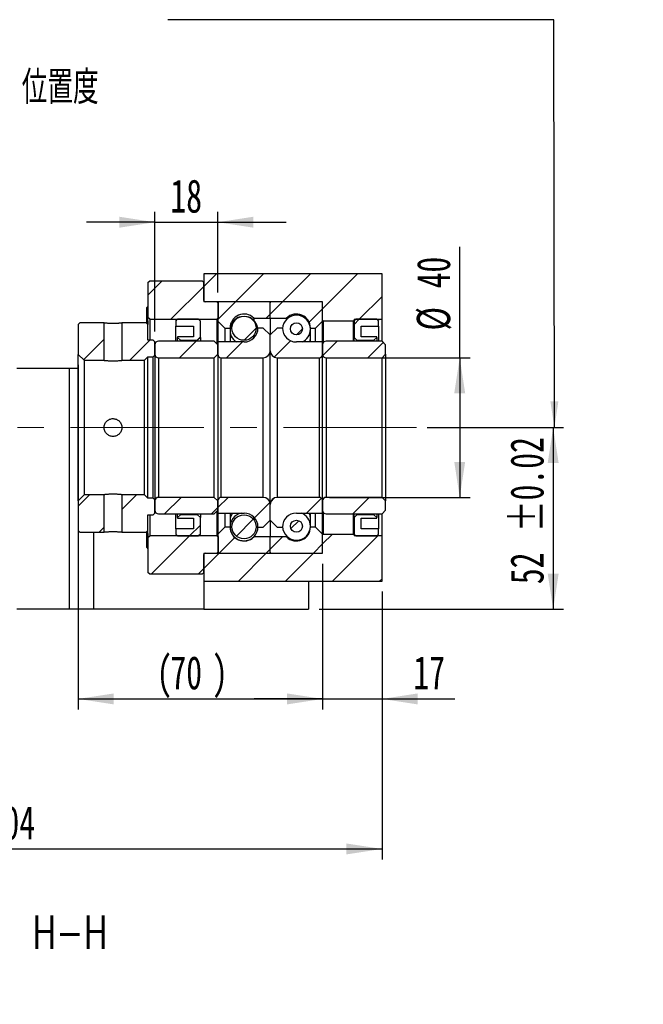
# Model space of a CAD drawing. Header units: millimetres. Extents: x 21 to 288, y -2 to 204.
# Tile 4 of 6: x 228 to 288, y -2 to 92. Entities that reach past the tile are written whole.
import ezdxf

# ---------------------------------------------------------------- set-up
doc = ezdxf.new("R2010")
doc.units = ezdxf.units.MM
doc.linetypes.add('CENTERX2', pattern=[20.32, 12.7, -2.54, 2.54, -2.54])
doc.layers.add('圖層0', color=7, linetype='Continuous')
doc.styles.add('SLDTEXTSTYLE0', font='TXT', dxfattribs={"width": 0.7})
doc.styles.add('SLDTEXTSTYLE3', font='TXT', dxfattribs={"width": 0.7, "bigfont": 'bigfont'})
doc.styles.add('SLDTEXTSTYLE4', font='TXT', dxfattribs={"width": 0.75, "bigfont": 'bigfont'})
doc.dimstyles.new('SLDDIMSTYLE3', dxfattribs={"dimtxt": 3.389974, "dimasz": 2.5, "dimexe": 0, "dimexo": 0.0625, "dimgap": 0.847493, "dimtad": 1, "dimlfac": 3, "dimrnd": 1e-09, "dimzin": 12, "dimdsep": 46, "dimtxsty": 'SLDTEXTSTYLE0', "dimsah": 1, "dimcen": 0.09, "dimadec": 0, "dimazin": 3, "dimtfac": 1, "dimtofl": 0, "dimtmove": 0, "dimatfit": 3, "dimfxl": 1, "dimfrac": 2, "dimtolj": 1, "dimtzin": 12, "dimarcsym": 0})
doc.dimstyles.new('SLDDIMSTYLE4', dxfattribs={"dimtxt": 3.389974, "dimasz": 2.5, "dimexe": 0, "dimexo": 0.0625, "dimgap": 0.847493, "dimtad": 1, "dimlfac": 3, "dimrnd": 1e-09, "dimzin": 12, "dimdsep": 46, "dimtxsty": 'SLDTEXTSTYLE0', "dimsah": 1, "dimcen": 0.09, "dimadec": 0, "dimazin": 3, "dimtfac": 1, "dimtmove": 0, "dimatfit": 0, "dimfxl": 1, "dimfrac": 2, "dimtolj": 1, "dimtzin": 12, "dimarcsym": 0})
doc.dimstyles.new('SLDDIMSTYLE6', dxfattribs={"dimtxt": 3.389974, "dimasz": 2.5, "dimexe": 0, "dimexo": 0.0625, "dimgap": 0.847493, "dimtad": 1, "dimlfac": 3, "dimrnd": 1e-09, "dimzin": 12, "dimdsep": 46, "dimtxsty": 'SLDTEXTSTYLE0', "dimsah": 1, "dimcen": 0.09, "dimadec": 0, "dimazin": 3, "dimtol": 1, "dimtp": 0.02, "dimtm": 0.02, "dimtfac": 1, "dimtofl": 0, "dimtmove": 0, "dimatfit": 3, "dimfxl": 1, "dimfrac": 2, "dimtolj": 1, "dimarcsym": 0})

# ---------------------------------------------------------------- blocks, each defined once
blk = doc.blocks.new('_D_14')
at = {"layer": '圖層0', "color": 7}
for p, q in [((262.892, 37.149), (262.892, 11.585)), ((194.892, 21.815), (194.892, 11.585)), ((194.892, 12.585), (262.892, 12.585))]:
    blk.add_line(p, q, dxfattribs=at)
for points in [[(194.892, 12.585), (198.282, 12.064), (198.282, 13.107)], [(262.892, 12.585), (259.502, 13.107), (259.502, 12.064)]]:
    blk.add_solid(points, dxfattribs=at)
at = {"layer": '圖層0', "color": 7, "insert": (225.256, 16.678), "char_height": 3.175, "attachment_point": 1, "style": 'SLDTEXTSTYLE0'}
blk.add_mtext('204', dxfattribs=at)
blk = doc.blocks.new('_D_15')
at = {"layer": '圖層0', "color": 7}
for p, q in [((233.892, 58.799), (233.892, 25.907)), ((257.226, 39.815), (257.226, 25.907)), ((233.892, 26.907), (257.226, 26.907))]:
    blk.add_line(p, q, dxfattribs=at)
for points in [[(233.892, 26.907), (237.282, 26.385), (237.282, 27.428)], [(257.226, 26.907), (253.836, 27.428), (253.836, 26.385)]]:
    blk.add_solid(points, dxfattribs=at)
at = {"layer": '圖層0', "color": 7, "char_height": 3.175, "attachment_point": 1, "style": 'SLDTEXTSTYLE0'}
for s, insert in [('(', (241.37, 30.999)), ('70', (242.699, 30.999)), (')', (246.674, 30.999))]:
    blk.add_mtext(s, dxfattribs=dict(at, insert=insert))
blk = doc.blocks.new('_D_16')
at = {"layer": '圖層0', "color": 7}
for p, q in [((257.226, 39.815), (257.226, 25.907)), ((262.892, 37.149), (262.892, 25.907)), ((257.226, 26.907), (250.707, 26.907)), ((257.226, 26.907), (262.892, 26.907)), ((262.892, 26.907), (269.856, 26.907))]:
    blk.add_line(p, q, dxfattribs=at)
for points in [[(257.226, 26.907), (253.836, 27.428), (253.836, 26.385)], [(262.892, 26.907), (266.282, 26.385), (266.282, 27.428)]]:
    blk.add_solid(points, dxfattribs=at)
at = {"layer": '圖層0', "color": 7, "insert": (265.881, 30.999), "char_height": 3.175, "attachment_point": 1, "style": 'SLDTEXTSTYLE0'}
blk.add_mtext('17', dxfattribs=at)
blk = doc.blocks.new('_D_17')
at = {"layer": '圖層0', "color": 7}
for p, q in [((270.307, 59.482), (270.307, 70.072)), ((257.892, 59.482), (271.307, 59.482)), ((270.307, 59.482), (270.307, 46.149)), ((257.892, 46.149), (271.307, 46.149))]:
    blk.add_line(p, q, dxfattribs=at)
for points in [[(270.307, 59.482), (269.786, 56.092), (270.829, 56.092)], [(270.307, 46.149), (270.829, 49.539), (269.786, 49.539)]]:
    blk.add_solid(points, dxfattribs=at)
at = {"layer": '圖層0', "color": 7, "char_height": 3.175, "attachment_point": 1, "rotation": 90, "style": 'SLDTEXTSTYLE0'}
for s, insert in [('40', (266.215, 66.097)), ('%%c', (266.215, 62.076))]:
    blk.add_mtext(s, dxfattribs=dict(at, insert=insert))
blk = doc.blocks.new('_D_18')
at = {"layer": '圖層0', "color": 7}
for p, q in [((267.198, 52.815), (280.226, 52.815)), ((279.226, 52.815), (279.226, 35.482)), ((256.892, 35.482), (280.226, 35.482))]:
    blk.add_line(p, q, dxfattribs=at)
for points in [[(279.226, 52.815), (278.704, 49.425), (279.747, 49.425)], [(279.226, 35.482), (279.747, 38.872), (278.704, 38.872)]]:
    blk.add_solid(points, dxfattribs=at)
at = {"layer": '圖層0', "color": 7, "char_height": 3.175, "attachment_point": 1, "rotation": 90, "style": 'SLDTEXTSTYLE0'}
for s, insert in [('±0.02', (275.133, 42.827)), ('52', (275.133, 37.86))]:
    blk.add_mtext(s, dxfattribs=dict(at, insert=insert))
blk = doc.blocks.new('_D_19')
at = {"layer": '圖層0', "color": 7}
for p, q in [((241.226, 61.982), (241.226, 73.415)), ((247.226, 65.715), (247.226, 73.415)), ((241.226, 72.415), (234.707, 72.415)), ((241.226, 72.415), (247.226, 72.415)), ((247.226, 72.415), (253.745, 72.415))]:
    blk.add_line(p, q, dxfattribs=at)
for points in [[(241.226, 72.415), (237.836, 72.937), (237.836, 71.894)], [(247.226, 72.415), (250.616, 71.894), (250.616, 72.937)]]:
    blk.add_solid(points, dxfattribs=at)
at = {"layer": '圖層0', "color": 7, "insert": (242.699, 76.508), "char_height": 3.175, "attachment_point": 1, "style": 'SLDTEXTSTYLE0'}
blk.add_mtext('18', dxfattribs=at)

msp = doc.modelspace()

# ---------------------------------------------------------------- hatches: boundary and pattern name
at = {"layer": '圖層0', "linetype": 'Continuous', "lineweight": 18}
h = msp.add_hatch(dxfattribs=at)
h.set_pattern_fill('ANSI31', color=256, style=0)
edge = h.paths.add_edge_path(flags=0)
edge.add_line((240.7258, 66.8154), (240.5591, 66.6487))
edge.add_line((240.5591, 66.6487), (240.5591, 63.3154))
edge.add_line((240.5591, 63.3154), (240.7258, 63.1487))
edge.add_line((240.7258, 63.1487), (247.1758, 63.1487))
edge.add_line((247.1758, 63.1487), (247.2758, 63.2487))
edge.add_line((247.2758, 63.2487), (247.2758, 64.7154))
edge.add_line((247.2758, 64.7154), (247.1758, 64.8154))
edge.add_line((247.1758, 64.8154), (246.0258, 64.8154))
edge.add_arc((246.0258, 64.9487), 0.1333, 180, 270, ccw=False)
edge.add_line((245.8925, 64.9487), (245.8925, 66.6487))
edge.add_line((245.8925, 66.6487), (245.7258, 66.8154))
edge.add_line((245.7258, 66.8154), (240.7258, 66.8154))
h = msp.add_hatch(dxfattribs=at)
h.set_pattern_fill('ANSI31', color=256, style=0)
h.paths.add_polyline_path([(257.2258, 64.8154), (257.2258, 63.0487), (257.2925, 62.9821), (260.1591, 62.9821), (260.2258, 63.0487), (260.2258, 63.1487), (262.8925, 63.1487), (262.8925, 67.4821), (245.8925, 67.4821), (245.8925, 64.8154)], flags=0)
h = msp.add_hatch(dxfattribs=at)
h.set_pattern_fill('ANSI31', color=256, style=0)
edge = h.paths.add_edge_path(flags=0)
edge.add_line((252.1258, 64.8154), (247.3258, 64.8154))
edge.add_arc((247.3258, 64.7154), 0.1, 90, 180)
edge.add_line((247.2258, 64.7154), (247.2258, 62.9821))
edge.add_line((247.2258, 62.9821), (247.8925, 62.3154))
edge.add_line((247.8925, 62.3154), (248.3925, 62.3154))
edge.add_arc((249.7258, 62.3154), 1.3333, 45.438688, 180, ccw=False)
edge.add_line((250.6614, 63.2654), (252.2258, 63.2654))
edge.add_line((252.2258, 63.2654), (252.2258, 64.7154))
edge.add_arc((252.1258, 64.7154), 0.1, 0, 90)
h = msp.add_hatch(dxfattribs=at)
h.set_pattern_fill('ANSI31', color=256, style=0)
edge = h.paths.add_edge_path(flags=0)
edge.add_line((257.2258, 62.9821), (257.2258, 64.7154))
edge.add_arc((257.1258, 64.7154), 0.1, 0, 90)
edge.add_line((257.1258, 64.8154), (252.3258, 64.8154))
edge.add_arc((252.3258, 64.7154), 0.1, 90, 180)
edge.add_line((252.2258, 64.7154), (252.2258, 63.2654))
edge.add_line((252.2258, 63.2654), (253.7902, 63.2654))
edge.add_arc((254.7258, 62.3154), 1.3333, 0, 134.561312, ccw=False)
edge.add_line((256.0591, 62.3154), (256.5591, 62.3154))
edge.add_line((256.5591, 62.3154), (257.2258, 62.9821))
h = msp.add_hatch(dxfattribs=at)
h.set_pattern_fill('ANSI31', color=256, style=0)
h.paths.add_polyline_path([(244.8925, 62.482), (244.8925, 61.4821), (243.3925, 61.4821), (243.3925, 61.4154), (243.6591, 61.1487), (245.2925, 61.1487), (245.5591, 61.4154), (245.5591, 62.9821), (245.3925, 63.1487), (243.3925, 63.1487), (243.2258, 62.9821), (243.2258, 62.482)], flags=0)
h = msp.add_hatch(dxfattribs=at)
h.set_pattern_fill('ANSI31', color=256, style=0)
edge = h.paths.add_edge_path(flags=0)
edge.add_arc((249.7258, 62.2912), 1.1484, 0, 360)
h = msp.add_hatch(dxfattribs=at)
h.set_pattern_fill('ANSI31', color=256, style=0)
h.paths.add_polyline_path([(262.3925, 61.4154), (262.3925, 61.4821), (260.8925, 61.4821), (260.8925, 62.482), (262.5591, 62.482), (262.5591, 62.9821), (262.3925, 63.1487), (260.3925, 63.1487), (260.2258, 62.9821), (260.2258, 61.4154), (260.4925, 61.1487), (262.1258, 61.1487)], flags=0)
h = msp.add_hatch(dxfattribs=at)
h.set_pattern_fill('ANSI31', color=256, style=0)
h.paths.add_polyline_path([(234.0591, 62.8154), (233.8925, 62.6487), (233.8925, 59.7987), (234.4591, 59.2321), (236.3758, 59.2321), (236.3758, 62.8154)], flags=0)
h = msp.add_hatch(dxfattribs=at)
h.set_pattern_fill('ANSI31', color=256, style=0)
h.paths.add_polyline_path([(241.2258, 60.982), (241.0591, 61.1487), (240.5591, 61.1487), (240.5591, 62.6487), (240.3925, 62.8154), (238.0758, 62.8154), (238.0758, 59.2321), (240.2258, 59.2321), (240.5591, 59.5654), (241.0591, 59.5654), (241.2258, 59.732)], flags=0)
h = msp.add_hatch(dxfattribs=at)
h.set_pattern_fill('ANSI31', color=256, style=0)
edge = h.paths.add_edge_path(flags=0)
edge.add_line((252.2258, 60.1487), (252.2258, 61.6487))
edge.add_line((252.2258, 61.6487), (251.5591, 62.3154))
edge.add_line((251.5591, 62.3154), (251.0591, 62.3154))
edge.add_arc((249.7258, 62.3154), 1.3333, 270, 360, ccw=False)
edge.add_line((249.7258, 60.9821), (247.2258, 60.9821))
edge.add_line((247.2258, 60.9821), (247.2258, 59.8154))
edge.add_arc((247.5591, 59.8154), 0.3333, 180, 270)
edge.add_line((247.5591, 59.4821), (251.5591, 59.4821))
edge.add_arc((251.5591, 60.1487), 0.6667, 270, 360)
h = msp.add_hatch(dxfattribs=at)
h.set_pattern_fill('ANSI31', color=256, style=0)
edge = h.paths.add_edge_path(flags=0)
edge.add_line((253.3925, 62.3154), (252.8925, 62.3154))
edge.add_line((252.8925, 62.3154), (252.2258, 61.6487))
edge.add_line((252.2258, 61.6487), (252.2258, 60.1487))
edge.add_arc((252.8925, 60.1487), 0.6667, 180, 270)
edge.add_line((252.8925, 59.4821), (256.8925, 59.4821))
edge.add_arc((256.8925, 59.8154), 0.3333, 270, 360)
edge.add_line((257.2258, 59.8154), (257.2258, 60.9821))
edge.add_line((257.2258, 60.9821), (254.7258, 60.9821))
edge.add_arc((254.7258, 62.3154), 1.3333, 180, 270, ccw=False)
h = msp.add_hatch(dxfattribs=at)
h.set_pattern_fill('ANSI31', color=256, style=0)
edge = h.paths.add_edge_path(flags=0)
edge.add_arc((254.7258, 62.239), 0.5771, 0, 360)
h = msp.add_hatch(dxfattribs=at)
h.set_pattern_fill('ANSI31', color=256, style=0)
edge = h.paths.add_edge_path(flags=0)
edge.add_line((246.8925, 59.4821), (247.2258, 59.8154))
edge.add_line((247.2258, 59.8154), (247.2258, 60.7154))
edge.add_line((247.2258, 60.7154), (246.8925, 61.0487))
edge.add_line((246.8925, 61.0487), (241.5591, 61.0487))
edge.add_arc((241.5591, 60.7154), 0.3333, 90, 180)
edge.add_line((241.2258, 60.7154), (241.2258, 59.8154))
edge.add_arc((241.5591, 59.8154), 0.3333, 180, 270)
edge.add_line((241.5591, 59.4821), (246.8925, 59.4821))
h = msp.add_hatch(dxfattribs=at)
h.set_pattern_fill('ANSI31', color=256, style=0)
edge = h.paths.add_edge_path(flags=0)
edge.add_line((262.8925, 59.4821), (263.2258, 59.8154))
edge.add_line((263.2258, 59.8154), (263.2258, 60.7154))
edge.add_line((263.2258, 60.7154), (262.8925, 61.0487))
edge.add_line((262.8925, 61.0487), (257.5591, 61.0487))
edge.add_arc((257.5591, 60.7154), 0.3333, 90, 180)
edge.add_line((257.2258, 60.7154), (257.2258, 59.8154))
edge.add_arc((257.5591, 59.8154), 0.3333, 180, 270)
edge.add_line((257.5591, 59.4821), (262.8925, 59.4821))
h = msp.add_hatch(dxfattribs=at)
h.set_pattern_fill('ANSI31', color=256, style=0)
h.paths.add_polyline_path([(233.8925, 42.9821), (234.0591, 42.8154), (236.3758, 42.8154), (236.3758, 46.3987), (234.4591, 46.3987), (233.8925, 45.832)], flags=0)
h = msp.add_hatch(dxfattribs=at)
h.set_pattern_fill('ANSI31', color=256, style=0)
h.paths.add_polyline_path([(240.5591, 42.9821), (240.5591, 44.4821), (241.0591, 44.4821), (241.2258, 44.6487), (241.2258, 45.8987), (241.0591, 46.0654), (240.5591, 46.0654), (240.2258, 46.3987), (238.0758, 46.3987), (238.0758, 42.8154), (240.3925, 42.8154)], flags=0)
h = msp.add_hatch(dxfattribs=at)
h.set_pattern_fill('ANSI31', color=256, style=0)
edge = h.paths.add_edge_path(flags=0)
edge.add_line((247.2258, 45.8154), (246.8925, 46.1487))
edge.add_line((246.8925, 46.1487), (241.5591, 46.1487))
edge.add_arc((241.5591, 45.8154), 0.3333, 90, 180)
edge.add_line((241.2258, 45.8154), (241.2258, 44.9154))
edge.add_arc((241.5591, 44.9154), 0.3333, 180, 270)
edge.add_line((241.5591, 44.5821), (246.8925, 44.5821))
edge.add_line((246.8925, 44.5821), (247.2258, 44.9154))
edge.add_line((247.2258, 44.9154), (247.2258, 45.8154))
h = msp.add_hatch(dxfattribs=at)
h.set_pattern_fill('ANSI31', color=256, style=0)
edge = h.paths.add_edge_path(flags=0)
edge.add_line((251.0591, 43.3154), (251.5591, 43.3154))
edge.add_line((251.5591, 43.3154), (252.2258, 43.9821))
edge.add_line((252.2258, 43.9821), (252.2258, 45.4821))
edge.add_arc((251.5591, 45.4821), 0.6667, 0, 90)
edge.add_line((251.5591, 46.1487), (247.5591, 46.1487))
edge.add_arc((247.5591, 45.8154), 0.3333, 90, 180)
edge.add_line((247.2258, 45.8154), (247.2258, 44.6487))
edge.add_line((247.2258, 44.6487), (249.7258, 44.6487))
edge.add_arc((249.7258, 43.3154), 1.3333, 0, 90, ccw=False)
h = msp.add_hatch(dxfattribs=at)
h.set_pattern_fill('ANSI31', color=256, style=0)
edge = h.paths.add_edge_path(flags=0)
edge.add_line((252.2258, 45.4821), (252.2258, 43.9821))
edge.add_line((252.2258, 43.9821), (252.8925, 43.3154))
edge.add_line((252.8925, 43.3154), (253.3925, 43.3154))
edge.add_arc((254.7258, 43.3154), 1.3333, 90, 180, ccw=False)
edge.add_line((254.7258, 44.6487), (257.2258, 44.6487))
edge.add_line((257.2258, 44.6487), (257.2258, 45.8154))
edge.add_arc((256.8925, 45.8154), 0.3333, 0, 90)
edge.add_line((256.8925, 46.1487), (252.8925, 46.1487))
edge.add_arc((252.8925, 45.4821), 0.6667, 90, 180)
h = msp.add_hatch(dxfattribs=at)
h.set_pattern_fill('ANSI31', color=256, style=0)
edge = h.paths.add_edge_path(flags=0)
edge.add_line((263.2258, 45.8154), (262.8925, 46.1487))
edge.add_line((262.8925, 46.1487), (257.5591, 46.1487))
edge.add_arc((257.5591, 45.8154), 0.3333, 90, 180)
edge.add_line((257.2258, 45.8154), (257.2258, 44.9154))
edge.add_arc((257.5591, 44.9154), 0.3333, 180, 270)
edge.add_line((257.5591, 44.5821), (262.8925, 44.5821))
edge.add_line((262.8925, 44.5821), (263.2258, 44.9154))
edge.add_line((263.2258, 44.9154), (263.2258, 45.8154))
h = msp.add_hatch(dxfattribs=at)
h.set_pattern_fill('ANSI31', color=256, style=0)
h.paths.add_polyline_path([(243.3925, 44.2154), (243.3925, 44.1487), (244.8925, 44.1487), (244.8925, 43.1487), (243.2258, 43.1487), (243.2258, 42.6487), (243.3925, 42.4821), (245.3925, 42.4821), (245.5591, 42.6487), (245.5591, 44.2154), (245.2925, 44.4821), (243.6591, 44.4821)], flags=0)
h = msp.add_hatch(dxfattribs=at)
h.set_pattern_fill('ANSI31', color=256, style=0)
edge = h.paths.add_edge_path(flags=0)
edge.add_arc((249.7258, 43.3396), 1.1484, 0, 360)
h = msp.add_hatch(dxfattribs=at)
h.set_pattern_fill('ANSI31', color=256, style=0)
h.paths.add_polyline_path([(260.8925, 43.1487), (260.8925, 44.1487), (262.3925, 44.1487), (262.3925, 44.2154), (262.1258, 44.4821), (260.4925, 44.4821), (260.2258, 44.2154), (260.2258, 42.6487), (260.3925, 42.4821), (262.3925, 42.4821), (262.5591, 42.6487), (262.5591, 43.1487)], flags=0)
h = msp.add_hatch(dxfattribs=at)
h.set_pattern_fill('ANSI31', color=256, style=0)
edge = h.paths.add_edge_path(flags=0)
edge.add_line((247.2258, 42.6487), (247.2258, 40.9154))
edge.add_arc((247.3258, 40.9154), 0.1, 180, 270)
edge.add_line((247.3258, 40.8154), (252.1258, 40.8154))
edge.add_arc((252.1258, 40.9154), 0.1, 270, 360)
edge.add_line((252.2258, 40.9154), (252.2258, 42.3654))
edge.add_line((252.2258, 42.3654), (250.6614, 42.3654))
edge.add_arc((249.7258, 43.3154), 1.3333, 180, 314.561312, ccw=False)
edge.add_line((248.3925, 43.3154), (247.8925, 43.3154))
edge.add_line((247.8925, 43.3154), (247.2258, 42.6487))
h = msp.add_hatch(dxfattribs=at)
h.set_pattern_fill('ANSI31', color=256, style=0)
edge = h.paths.add_edge_path(flags=0)
edge.add_line((252.3258, 40.8154), (257.1258, 40.8154))
edge.add_arc((257.1258, 40.9154), 0.1, 270, 360)
edge.add_line((257.2258, 40.9154), (257.2258, 42.6487))
edge.add_line((257.2258, 42.6487), (256.5591, 43.3154))
edge.add_line((256.5591, 43.3154), (256.0591, 43.3154))
edge.add_arc((254.7258, 43.3154), 1.3333, 225.438688, 360, ccw=False)
edge.add_line((253.7902, 42.3654), (252.2258, 42.3654))
edge.add_line((252.2258, 42.3654), (252.2258, 40.9154))
edge.add_arc((252.3258, 40.9154), 0.1, 180, 270)
h = msp.add_hatch(dxfattribs=at)
h.set_pattern_fill('ANSI31', color=256, style=0)
edge = h.paths.add_edge_path(flags=0)
edge.add_arc((254.7258, 43.3917), 0.5771, 0, 360)
h = msp.add_hatch(dxfattribs=at)
h.set_pattern_fill('ANSI31', color=256, style=0)
edge = h.paths.add_edge_path(flags=0)
edge.add_line((240.5591, 38.9821), (240.7258, 38.8154))
edge.add_line((240.7258, 38.8154), (245.7258, 38.8154))
edge.add_line((245.7258, 38.8154), (245.8925, 38.9821))
edge.add_line((245.8925, 38.9821), (245.8925, 40.6821))
edge.add_arc((246.0258, 40.6821), 0.1333, 90, 180, ccw=False)
edge.add_line((246.0258, 40.8154), (247.1758, 40.8154))
edge.add_line((247.1758, 40.8154), (247.2758, 40.9154))
edge.add_line((247.2758, 40.9154), (247.2758, 42.3821))
edge.add_line((247.2758, 42.3821), (247.1758, 42.4821))
edge.add_line((247.1758, 42.4821), (240.7258, 42.4821))
edge.add_line((240.7258, 42.4821), (240.5591, 42.3154))
edge.add_line((240.5591, 42.3154), (240.5591, 38.9821))
h = msp.add_hatch(dxfattribs=at)
h.set_pattern_fill('ANSI31', color=256, style=0)
h.paths.add_polyline_path([(257.2258, 42.5821), (257.2258, 40.8154), (245.8925, 40.8154), (245.8925, 38.1487), (262.8925, 38.1487), (262.8925, 42.4821), (260.2258, 42.4821), (260.2258, 42.5821), (260.1591, 42.6487), (257.2925, 42.6487)], flags=0)

# ---------------------------------------------------------------- linework, layer by layer
at = {"color": 7, "linetype": 'Continuous', "lineweight": 25}
for p, q in [((240.5591, 66.6487), (240.7258, 66.8154)), ((240.7258, 66.8154), (245.7258, 66.8154)), ((245.7258, 66.8154), (245.8925, 66.6487)), ((245.8925, 67.4821), (245.8925, 64.8154)), ((262.8925, 67.4821), (245.8925, 67.4821)), ((262.8925, 63.1487), (262.8925, 67.4821)), ((240.5591, 66.6487), (240.5591, 63.3154)), ((245.8925, 64.9487), (245.8925, 66.6487)), ((240.5182, 64.343), (240.4591, 64.2839)), ((240.4591, 62.7487), (240.4591, 64.2839)), ((240.5591, 64.3839), (240.5401, 64.3649)), ((257.2258, 64.8154), (245.8925, 64.8154)), ((247.1758, 64.8154), (246.0258, 64.8154)), ((247.1758, 64.8154), (247.2758, 64.7154)), ((247.2258, 64.7154), (247.2258, 62.9821)), ((247.2758, 63.2487), (247.2758, 64.7154)), ((252.1258, 64.8154), (247.3258, 64.8154)), ((252.2258, 63.2654), (252.2258, 64.7154)), ((257.1258, 64.8154), (252.3258, 64.8154)), ((257.2258, 63.0487), (257.2258, 64.8154)), ((257.2258, 62.9821), (257.2258, 64.7154)), ((240.7258, 63.1487), (240.5591, 63.3154)), ((240.5591, 62.6487), (240.5591, 63.3154)), ((240.7258, 63.1487), (247.1758, 63.1487)), ((240.7258, 63.1487), (240.7258, 61.1487)), ((243.2258, 62.9821), (243.3925, 63.1487)), ((243.2258, 62.9821), (243.2258, 62.482)), ((245.3925, 63.1487), (243.3925, 63.1487)), ((245.3925, 63.1487), (245.5591, 62.9821)), ((245.5591, 61.4154), (245.5591, 62.9821)), ((247.2758, 63.2487), (247.1758, 63.1487)), ((247.1758, 60.7654), (247.1758, 63.1487)), ((247.2258, 62.9821), (247.8925, 62.3154)), ((247.2258, 62.9821), (247.2258, 60.982)), ((250.6614, 63.2654), (252.2258, 63.2654)), ((250.6614, 63.2654), (250.6614, 63.0482)), ((252.2258, 63.2654), (252.2258, 61.6487)), ((252.2258, 63.2654), (253.7902, 63.2654)), ((253.7902, 63.146), (253.7902, 63.2654)), ((256.5591, 62.3154), (257.2258, 62.9821)), ((257.2925, 62.9821), (257.2258, 63.0487)), ((257.2258, 60.982), (257.2258, 62.9821)), ((260.1591, 62.9821), (257.2925, 62.9821)), ((257.2925, 62.9821), (257.2925, 60.9154)), ((260.2258, 63.0487), (260.1591, 62.9821)), ((260.1591, 61.0487), (260.1591, 62.9821)), ((260.2258, 63.1487), (262.8925, 63.1487)), ((260.2258, 63.1487), (260.2258, 63.0487)), ((260.2258, 62.9821), (260.3925, 63.1487)), ((260.2258, 63.0487), (260.2258, 62.9821)), ((260.2258, 62.9821), (260.2258, 61.4154)), ((262.3925, 63.1487), (260.3925, 63.1487)), ((262.3925, 63.1487), (262.5591, 62.9821)), ((262.5591, 62.482), (262.5591, 62.9821)), ((262.8925, 61.0487), (262.8925, 63.1487)), ((233.8925, 62.6487), (234.0591, 62.8154)), ((233.8925, 62.6487), (233.8925, 59.7987)), ((236.3758, 62.8154), (234.0591, 62.8154)), ((236.3758, 59.2321), (236.3758, 62.8154)), ((238.0758, 62.8154), (238.0758, 59.2321)), ((240.3925, 62.8154), (238.0758, 62.8154)), ((240.3925, 62.8154), (240.5591, 62.6487)), ((240.5591, 61.1487), (240.5591, 62.6487)), ((243.2258, 62.482), (244.8925, 62.482)), ((243.2258, 61.0487), (243.2258, 62.482)), ((244.8925, 62.482), (244.8925, 61.4821)), ((247.8925, 62.3154), (248.3925, 62.3154)), ((247.8925, 62.3154), (247.8925, 60.982)), ((248.3925, 62.3154), (248.3925, 60.982)), ((251.5591, 62.3154), (251.0591, 62.3154)), ((252.2258, 61.6487), (251.5591, 62.3154)), ((252.8925, 62.3154), (252.2258, 61.6487)), ((253.3925, 62.3154), (252.8925, 62.3154)), ((256.0591, 62.3154), (256.5591, 62.3154)), ((256.0591, 60.982), (256.0591, 62.3154)), ((256.5591, 60.982), (256.5591, 62.3154)), ((260.8925, 62.482), (262.5591, 62.482)), ((260.8925, 61.4821), (260.8925, 62.482)), ((262.5591, 62.482), (262.5591, 61.0487)), ((241.0591, 61.1487), (240.5591, 61.1487)), ((241.0591, 61.1487), (241.2258, 60.982)), ((243.3925, 61.4821), (243.3925, 61.4154)), ((244.8925, 61.4821), (243.3925, 61.4821)), ((243.6591, 61.1487), (243.3925, 61.4154)), ((243.3925, 61.0487), (243.3925, 61.4154)), ((243.6591, 61.1487), (245.2925, 61.1487)), ((243.6591, 61.1487), (243.6591, 61.0487)), ((245.5591, 61.4154), (245.2925, 61.1487)), ((245.2925, 61.0487), (245.2925, 61.1487)), ((245.5591, 61.4154), (245.5591, 61.0487)), ((252.2258, 60.1487), (252.2258, 61.6487)), ((260.4925, 61.1487), (260.2258, 61.4154)), ((260.2258, 61.0487), (260.2258, 61.4154)), ((260.4925, 61.1487), (262.1258, 61.1487)), ((260.4925, 61.1487), (260.4925, 61.0487)), ((262.3925, 61.4821), (260.8925, 61.4821)), ((262.3925, 61.4154), (262.1258, 61.1487)), ((262.1258, 61.0487), (262.1258, 61.1487)), ((262.3925, 61.4154), (262.3925, 61.4821)), ((262.3925, 61.4154), (262.3925, 61.0487)), ((241.2258, 59.732), (241.2258, 60.982)), ((241.2258, 60.7154), (241.2258, 59.8154)), ((246.8925, 61.0487), (241.5591, 61.0487)), ((246.8925, 61.0487), (247.2258, 60.7154)), ((247.2258, 60.982), (247.2258, 59.8154)), ((249.7258, 60.982), (247.2258, 60.982)), ((247.2258, 59.8154), (247.2258, 60.7154)), ((257.2258, 60.982), (254.7258, 60.982)), ((257.2258, 59.8154), (257.2258, 60.982)), ((257.2258, 60.7154), (257.2258, 59.8154)), ((262.8925, 61.0487), (257.5591, 61.0487)), ((262.8925, 61.0487), (263.2258, 60.7154)), ((263.2258, 59.8154), (263.2258, 60.7154)), ((233.8925, 45.832), (233.8925, 59.7987)), ((234.4591, 59.2321), (233.8925, 59.7987)), ((234.4591, 59.2321), (234.4591, 46.3987)), ((234.4591, 59.2321), (236.3758, 59.2321)), ((238.0758, 59.2321), (240.2258, 59.2321)), ((240.5591, 59.5654), (240.2258, 59.2321)), ((240.2258, 46.3987), (240.2258, 59.2321)), ((240.5591, 59.5654), (241.0591, 59.5654)), ((240.5591, 46.0654), (240.5591, 59.5654)), ((241.2258, 59.732), (241.0591, 59.5654)), ((241.0591, 46.0654), (241.0591, 59.5654)), ((241.2258, 59.732), (241.2258, 45.8987)), ((241.5591, 59.4821), (246.8925, 59.4821)), ((241.5591, 59.4821), (241.5591, 46.1487)), ((247.2258, 59.8154), (246.8925, 59.4821)), ((246.8925, 46.1487), (246.8925, 59.4821)), ((247.2258, 59.8154), (247.2258, 45.8154)), ((247.5591, 59.4821), (251.5591, 59.4821)), ((247.5591, 46.1487), (247.5591, 59.4821)), ((251.5591, 46.1487), (251.5591, 59.4821)), ((252.2258, 45.4821), (252.2258, 60.1487)), ((252.8925, 59.4821), (256.8925, 59.4821)), ((252.8925, 59.4821), (252.8925, 46.1487)), ((256.8925, 59.4821), (256.8925, 46.1487)), ((257.2258, 45.8154), (257.2258, 59.8154)), ((257.5591, 59.4821), (262.8925, 59.4821)), ((257.5591, 59.4821), (257.5591, 46.1487)), ((263.2258, 59.8154), (262.8925, 59.4821)), ((262.8925, 46.1487), (262.8925, 59.4821)), ((263.2258, 59.8154), (263.2258, 45.8154)), ((228.0591, 58.4821), (233.0591, 58.4821)), ((233.0591, 35.482), (233.0591, 58.4821)), ((233.0591, 58.4821), (233.8925, 58.4821)), ((233.8925, 45.832), (234.4591, 46.3987)), ((236.3758, 46.3987), (234.4591, 46.3987)), ((236.3758, 42.8154), (236.3758, 46.3987)), ((240.2258, 46.3987), (238.0758, 46.3987)), ((238.0758, 46.3987), (238.0758, 42.8154)), ((240.2258, 46.3987), (240.5591, 46.0654)), ((241.0591, 46.0654), (240.5591, 46.0654)), ((241.0591, 46.0654), (241.2258, 45.8987)), ((246.8925, 46.1487), (241.5591, 46.1487)), ((246.8925, 46.1487), (247.2258, 45.8154)), ((251.5591, 46.1487), (247.5591, 46.1487)), ((256.8925, 46.1487), (252.8925, 46.1487)), ((262.8925, 46.1487), (257.5591, 46.1487)), ((262.8925, 46.1487), (263.2258, 45.8154)), ((233.8925, 45.832), (233.8925, 42.9821)), ((241.2258, 44.6487), (241.2258, 45.8987)), ((241.2258, 45.8154), (241.2258, 44.9154)), ((247.2258, 44.9154), (247.2258, 45.8154)), ((247.2258, 45.8154), (247.2258, 44.6487)), ((252.2258, 43.9821), (252.2258, 45.4821)), ((257.2258, 45.8154), (257.2258, 44.9154)), ((257.2258, 44.6487), (257.2258, 45.8154)), ((263.2258, 44.9154), (263.2258, 45.8154)), ((240.5591, 44.4821), (241.0591, 44.4821)), ((240.5591, 42.9821), (240.5591, 44.4821)), ((240.7258, 44.4821), (240.7258, 42.4821)), ((241.2258, 44.6487), (241.0591, 44.4821)), ((241.5591, 44.582), (246.8925, 44.582)), ((243.2258, 43.1487), (243.2258, 44.582)), ((243.3925, 44.2154), (243.3925, 44.582)), ((243.3925, 44.2154), (243.6591, 44.4821)), ((243.3925, 44.2154), (243.3925, 44.1487)), ((243.6591, 44.582), (243.6591, 44.4821)), ((245.2925, 44.4821), (243.6591, 44.4821)), ((245.2925, 44.4821), (245.2925, 44.582)), ((245.2925, 44.4821), (245.5591, 44.2154)), ((245.5591, 44.582), (245.5591, 44.2154)), ((245.5591, 42.6487), (245.5591, 44.2154)), ((247.2258, 44.9154), (246.8925, 44.582)), ((247.1758, 42.4821), (247.1758, 44.8654)), ((247.2258, 44.6487), (249.7258, 44.6487)), ((247.2258, 44.6487), (247.2258, 42.6487)), ((247.8925, 44.6487), (247.8925, 43.3154)), ((248.3925, 44.6487), (248.3925, 43.3154)), ((248.5164, 44.6487), (248.5605, 44.5622)), ((254.7258, 44.6487), (257.2258, 44.6487)), ((256.0591, 43.3154), (256.0591, 44.6487)), ((256.5591, 43.3154), (256.5591, 44.6487)), ((257.2258, 42.6487), (257.2258, 44.6487)), ((257.2925, 44.7154), (257.2925, 42.6487)), ((257.5591, 44.582), (262.8925, 44.582)), ((260.1591, 42.6487), (260.1591, 44.582)), ((260.2258, 44.2154), (260.2258, 44.582)), ((260.2258, 44.2154), (260.4925, 44.4821)), ((260.2258, 44.2154), (260.2258, 42.6487)), ((260.4925, 44.582), (260.4925, 44.4821)), ((262.1258, 44.4821), (260.4925, 44.4821)), ((262.1258, 44.4821), (262.1258, 44.582)), ((262.1258, 44.4821), (262.3925, 44.2154)), ((262.3925, 44.582), (262.3925, 44.2154)), ((262.3925, 44.1487), (262.3925, 44.2154)), ((262.5591, 44.582), (262.5591, 43.1487)), ((263.2258, 44.9154), (262.8925, 44.582)), ((262.8925, 42.4821), (262.8925, 44.582)), ((243.3925, 44.1487), (244.8925, 44.1487)), ((244.8925, 44.1487), (244.8925, 43.1487)), ((247.8925, 43.3154), (247.2258, 42.6487)), ((248.3925, 43.3154), (247.8925, 43.3154)), ((251.0591, 43.3154), (251.5591, 43.3154)), ((251.5591, 43.3154), (252.2258, 43.9821)), ((252.2258, 43.9821), (252.8925, 43.3154)), ((252.2258, 43.9821), (252.2258, 42.3654)), ((252.8925, 43.3154), (253.3925, 43.3154)), ((256.5591, 43.3154), (256.0591, 43.3154)), ((257.2258, 42.6487), (256.5591, 43.3154)), ((260.8925, 44.1487), (262.3925, 44.1487)), ((260.8925, 43.1487), (260.8925, 44.1487)), ((234.0591, 42.8154), (233.8925, 42.9821)), ((234.0591, 42.8154), (236.3758, 42.8154)), ((235.3925, 35.482), (235.3925, 42.8154)), ((238.0758, 42.8154), (240.3925, 42.8154)), ((240.5591, 42.9821), (240.3925, 42.8154)), ((240.4591, 42.6802), (240.4591, 42.8821)), ((240.4591, 41.3469), (240.4591, 42.6802)), ((240.5591, 42.3154), (240.5591, 42.9821)), ((240.5591, 42.3154), (240.7258, 42.4821)), ((240.5591, 42.3154), (240.5591, 38.9821)), ((247.1758, 42.4821), (240.7258, 42.4821)), ((243.2258, 43.1487), (243.2258, 42.6487)), ((244.8925, 43.1487), (243.2258, 43.1487)), ((243.3925, 42.4821), (243.2258, 42.6487)), ((243.3925, 42.4821), (245.3925, 42.4821)), ((245.5591, 42.6487), (245.3925, 42.4821)), ((247.1758, 42.4821), (247.2758, 42.382)), ((247.2258, 42.6487), (247.2258, 40.9154)), ((247.2758, 40.9154), (247.2758, 42.382)), ((250.6614, 42.3896), (250.6614, 42.3654)), ((252.2258, 42.3654), (250.6614, 42.3654)), ((252.2258, 40.9154), (252.2258, 42.3654)), ((253.7902, 42.3654), (252.2258, 42.3654)), ((253.7902, 42.3654), (253.7902, 42.4417)), ((257.2258, 42.5821), (257.2925, 42.6487)), ((257.2258, 40.9154), (257.2258, 42.6487)), ((257.2258, 40.8154), (257.2258, 42.5821)), ((257.2925, 42.6487), (260.1591, 42.6487)), ((260.1591, 42.6487), (260.2258, 42.5821)), ((260.2258, 42.6487), (260.2258, 42.5821)), ((260.3925, 42.4821), (260.2258, 42.6487)), ((260.2258, 42.5821), (260.2258, 42.4821)), ((262.8925, 42.4821), (260.2258, 42.4821)), ((260.3925, 42.4821), (262.3925, 42.4821)), ((262.5591, 43.1487), (260.8925, 43.1487)), ((262.5591, 42.6487), (262.3925, 42.4821)), ((262.5591, 42.6487), (262.5591, 43.1487)), ((262.8925, 38.1487), (262.8925, 42.4821)), ((240.4591, 41.3469), (240.5591, 41.2469)), ((245.8925, 40.8154), (245.8925, 38.1487)), ((245.8925, 40.8154), (257.2258, 40.8154)), ((245.8925, 38.9821), (245.8925, 40.682)), ((246.0258, 40.8154), (247.1758, 40.8154)), ((247.2758, 40.9154), (247.1758, 40.8154)), ((247.3258, 40.8154), (252.1258, 40.8154)), ((252.3258, 40.8154), (257.1258, 40.8154)), ((240.7258, 38.8154), (240.5591, 38.9821)), ((245.7258, 38.8154), (240.7258, 38.8154)), ((245.8925, 38.9821), (245.7258, 38.8154)), ((245.8925, 38.1487), (262.8925, 38.1487)), ((245.8925, 38.1487), (245.8925, 35.482)), ((255.8925, 38.1487), (255.8925, 35.482)), ((233.0591, 35.482), (228.0591, 35.482)), ((235.3925, 35.482), (233.0591, 35.482)), ((245.8925, 35.482), (235.3925, 35.482)), ((245.8925, 35.482), (255.8925, 35.482))]:
    msp.add_line(p, q, dxfattribs=at)
at = {"color": 7, "linetype": 'Continuous', "lineweight": 25, "flags": 128}
for points in [[(255.9942, 60.982), (256.0232, 61.0854), (256.0591, 61.3929)], [(256.0591, 61.3929), (256.0232, 61.7004), (255.9972, 61.7944)], [(256.0591, 44.1121), (256.0232, 44.4196), (255.9464, 44.6487)], [(256.0096, 43.7519), (256.0232, 43.8046), (256.0591, 44.1121)]]:
    msp.add_lwpolyline(points, dxfattribs=at)
at = {"color": 7, "linetype": 'Continuous', "lineweight": 25}
for centre, radius in [((249.7258, 62.2912), 1.1484), ((254.7258, 62.239), 0.5771), ((249.7258, 43.3396), 1.1484), ((254.7258, 43.3917), 0.5771)]:
    msp.add_circle(centre, radius, dxfattribs=at)
for centre, radius, start, end in [((246.0258, 64.9487), 0.1333, 180, 270), ((247.3258, 64.7154), 0.1, 90, 180), ((252.1258, 64.7154), 0.1, 0, 90), ((252.3258, 64.7154), 0.1, 90, 180), ((257.1258, 64.7154), 0.1, 0, 90), ((249.7258, 62.3154), 1.3333, 45.438688, 180), ((249.7258, 62.0982), 1.3333, 106.294291, 236.838332), ((249.7258, 62.0982), 1.3333, 4.671047, 74.633882), ((254.7258, 62.196), 1.3333, 0, 177.433035), ((254.7258, 62.3154), 1.3333, 0, 134.561312), ((249.7258, 62.3154), 1.3333, 270, 0), ((254.7258, 62.3154), 1.3333, 180, 270), ((254.7258, 62.196), 1.3333, 294.435712, 0), ((249.7258, 61.1532), 1.3333, 159.244549, 187.375437), ((241.5591, 60.7154), 0.3333, 90, 180), ((257.5591, 60.7154), 0.3333, 90, 180), ((241.5591, 59.8154), 0.3333, 180, 270), ((247.5591, 59.8154), 0.3333, 180, 270), ((251.5591, 60.1487), 0.6667, 270, 0), ((252.8925, 60.1487), 0.6667, 180, 270), ((256.8925, 59.8154), 0.3333, 270, 0), ((257.5591, 59.8154), 0.3333, 180, 270), ((241.5591, 45.8154), 0.3333, 90, 180), ((247.5591, 45.8154), 0.3333, 90, 180), ((251.5591, 45.4821), 0.6667, 0, 90), ((252.8925, 45.4821), 0.6667, 90, 180), ((256.8925, 45.8154), 0.3333, 0, 90), ((257.5591, 45.8154), 0.3333, 90, 180), ((241.5591, 44.9154), 0.3333, 180, 270), ((249.7258, 43.3396), 1.3333, 100.929851, 0), ((249.7258, 43.9143), 1.3333, 146.575743, 192.445624), ((249.7258, 43.3154), 1.3333, 0, 90), ((254.7258, 43.3154), 1.3333, 90, 180), ((254.7258, 43.3917), 1.3333, 0, 70.516739), ((257.5591, 44.9154), 0.3333, 180, 270), ((249.7258, 43.3154), 1.3333, 180, 314.561312), ((254.7258, 43.3917), 1.3333, 181.640632, 0), ((254.7258, 43.3154), 1.3333, 225.438688, 0), ((246.0258, 40.682), 0.1333, 90, 180), ((247.3258, 40.9154), 0.1, 180, 270), ((252.1258, 40.9154), 0.1, 270, 0), ((252.3258, 40.9154), 0.1, 180, 270), ((257.1258, 40.9154), 0.1, 270, 0)]:
    msp.add_arc(centre, radius, start, end, dxfattribs=at)
for points, knots in [([(240.5218, 64.3298), (240.5252, 64.3364), (240.5353, 64.3562), (240.5476, 64.3426), (240.5569, 64.2813), (240.5591, 64.2667)], [0, 0, 0, 0, 0.2794166, 0.8285538, 1, 1, 1, 1]), ([(240.5218, 63.1667), (240.5218, 63.2488), (240.5218, 63.4067), (240.5218, 63.625), (240.5218, 63.8193), (240.5218, 63.9894), (240.5218, 64.1316), (240.5218, 64.2748), (240.5218, 64.3534), (240.5218, 64.3414), (240.5218, 64.3394)], [0, 0, 0, 0, 0.12729723, 0.24487344, 0.36244942, 0.48002616, 0.5976023, 0.71517878, 0.95289319, 1, 1, 1, 1]), ([(240.5218, 63.1667), (240.5252, 63.1054), (240.5346, 62.9354), (240.5443, 62.7658), (240.5505, 62.6573)], [0, 0, 0, 0, 0.3600786, 1, 1, 1, 1]), ([(236.3758, 62.8154), (236.3758, 62.8154), (236.3813, 62.8149), (236.4029, 62.8131), (236.4193, 62.8118), (236.462, 62.8084), (236.4881, 62.8064), (236.5498, 62.8021), (236.5857, 62.7997), (236.6641, 62.7949), (236.7069, 62.7926), (236.7998, 62.7882), (236.8492, 62.7862), (236.9515, 62.7828), (237.0051, 62.7815), (237.1148, 62.7797), (237.17, 62.7792), (237.281, 62.7792), (237.3373, 62.7797), (237.4463, 62.7815), (237.4993, 62.7828), (237.6023, 62.7862), (237.652, 62.7882), (237.7441, 62.7926), (237.787, 62.7949), (237.8664, 62.7997), (237.9016, 62.802), (237.9631, 62.8064), (237.9898, 62.8084), (238.0324, 62.8118), (238.0485, 62.8131), (238.0702, 62.8149), (238.0758, 62.8154), (238.0758, 62.8154)], [0, 0, 0, 0, 0.0625, 0.0625, 0.125, 0.125, 0.1875, 0.1875, 0.25, 0.25, 0.3125, 0.3125, 0.375, 0.375, 0.4375, 0.4375, 0.5, 0.5, 0.5625, 0.5625, 0.625, 0.625, 0.6875, 0.6875, 0.75, 0.75, 0.8125, 0.8125, 0.875, 0.875, 0.9375, 0.9375, 1, 1, 1, 1]), ([(236.3758, 59.2321), (236.3758, 59.2321), (236.3813, 59.2313), (236.403, 59.2285), (236.4193, 59.2264), (236.462, 59.2212), (236.4881, 59.2181), (236.5498, 59.2112), (236.5857, 59.2075), (236.664, 59.2001), (236.7068, 59.1965), (236.7997, 59.1896), (236.8491, 59.1864), (236.9514, 59.1812), (237.005, 59.1791), (237.1148, 59.1762), (237.17, 59.1755), (237.281, 59.1755), (237.3374, 59.1762), (237.4464, 59.1791), (237.4995, 59.1812), (237.6025, 59.1864), (237.6521, 59.1896), (237.7442, 59.1964), (237.7871, 59.2001), (237.8664, 59.2076), (237.9015, 59.2112), (237.9631, 59.218), (237.9897, 59.2212), (238.0324, 59.2264), (238.0485, 59.2285), (238.0702, 59.2313), (238.0758, 59.2321), (238.0758, 59.2321)], [0, 0, 0, 0, 0.0625, 0.0625, 0.125, 0.125, 0.1875, 0.1875, 0.25, 0.25, 0.3125, 0.3125, 0.375, 0.375, 0.4375, 0.4375, 0.5, 0.5, 0.5625, 0.5625, 0.625, 0.625, 0.6875, 0.6875, 0.75, 0.75, 0.8125, 0.8125, 0.875, 0.875, 0.9375, 0.9375, 1, 1, 1, 1]), ([(236.3758, 52.8154), (236.3758, 52.7592), (236.3813, 52.7039), (236.4029, 52.5952), (236.4193, 52.5412), (236.462, 52.4383), (236.4881, 52.3895), (236.5498, 52.2971), (236.5857, 52.2534), (236.664, 52.1751), (236.7067, 52.14), (236.7996, 52.0778), (236.849, 52.0515), (236.9513, 52.009), (237.0049, 51.9927), (237.1146, 51.9708), (237.1698, 51.9654), (237.2808, 51.9654), (237.3372, 51.9709), (237.4463, 51.9926), (237.4993, 52.0087), (237.6023, 52.0513), (237.652, 52.0779), (237.744, 52.1393), (237.787, 52.1745), (237.8663, 52.2537), (237.9014, 52.2966), (237.963, 52.3886), (237.9896, 52.4383), (238.0323, 52.5412), (238.0484, 52.5942), (238.0702, 52.7032), (238.0758, 52.7596), (238.0758, 52.8706), (238.0705, 52.9258), (238.0487, 53.0356), (238.0324, 53.0892), (237.9901, 53.1915), (237.9637, 53.241), (237.9017, 53.3339), (237.8665, 53.3766), (237.7883, 53.4551), (237.7446, 53.491), (237.6524, 53.5527), (237.6036, 53.5788), (237.5007, 53.6216), (237.4467, 53.638), (237.3381, 53.6598), (237.2828, 53.6653), (237.1703, 53.6654), (237.1151, 53.66), (237.0063, 53.6384), (236.9523, 53.6221), (236.8494, 53.5795), (236.8005, 53.5534), (236.7081, 53.4918), (236.6644, 53.456), (236.586, 53.3778), (236.5508, 53.335), (236.4886, 53.2422), (236.4622, 53.1929), (236.3984, 53.0395), (236.3758, 52.9278), (236.3758, 52.8154)], [0, 0, 0, 0, 0.03125, 0.03125, 0.0625, 0.0625, 0.09375, 0.09375, 0.125, 0.125, 0.15625, 0.15625, 0.1875, 0.1875, 0.21875, 0.21875, 0.25, 0.25, 0.28125, 0.28125, 0.3125, 0.3125, 0.34375, 0.34375, 0.375, 0.375, 0.40625, 0.40625, 0.4375, 0.4375, 0.46875, 0.46875, 0.5, 0.5, 0.53125, 0.53125, 0.5625, 0.5625, 0.59375, 0.59375, 0.625, 0.625, 0.65625, 0.65625, 0.6875, 0.6875, 0.71875, 0.71875, 0.75, 0.75, 0.78125, 0.78125, 0.8125, 0.8125, 0.84375, 0.84375, 0.875, 0.875, 0.90625, 0.90625, 0.9375, 0.9375, 1, 1, 1, 1]), ([(238.0758, 46.3987), (238.0758, 46.3987), (238.0703, 46.3995), (238.0486, 46.4023), (238.0323, 46.4044), (237.9896, 46.4096), (237.9634, 46.4127), (237.9018, 46.4195), (237.8659, 46.4233), (237.7875, 46.4306), (237.7448, 46.4343), (237.6519, 46.4412), (237.6025, 46.4443), (237.5002, 46.4496), (237.4466, 46.4517), (237.3368, 46.4545), (237.2816, 46.4553), (237.1706, 46.4553), (237.1142, 46.4545), (237.0051, 46.4517), (236.9521, 46.4496), (236.8491, 46.4443), (236.7995, 46.4412), (236.7074, 46.4343), (236.6644, 46.4307), (236.5852, 46.4232), (236.55, 46.4195), (236.4885, 46.4127), (236.4619, 46.4096), (236.4192, 46.4044), (236.4031, 46.4023), (236.3814, 46.3995), (236.3758, 46.3987), (236.3758, 46.3987)], [0, 0, 0, 0, 0.0625, 0.0625, 0.125, 0.125, 0.1875, 0.1875, 0.25, 0.25, 0.3125, 0.3125, 0.375, 0.375, 0.4375, 0.4375, 0.5, 0.5, 0.5625, 0.5625, 0.625, 0.625, 0.6875, 0.6875, 0.75, 0.75, 0.8125, 0.8125, 0.875, 0.875, 0.9375, 0.9375, 1, 1, 1, 1]), ([(238.0758, 42.8154), (238.0758, 42.8154), (238.0703, 42.8159), (238.0487, 42.8177), (238.0323, 42.819), (237.9896, 42.8224), (237.9635, 42.8243), (237.9018, 42.8287), (237.8659, 42.8311), (237.7875, 42.8358), (237.7447, 42.8382), (237.6518, 42.8426), (237.6024, 42.8446), (237.5001, 42.8479), (237.4465, 42.8493), (237.3367, 42.8511), (237.2816, 42.8516), (237.1706, 42.8516), (237.1143, 42.8511), (237.0052, 42.8493), (236.9522, 42.848), (236.8493, 42.8446), (236.7996, 42.8426), (236.7075, 42.8382), (236.6646, 42.8359), (236.5852, 42.8311), (236.55, 42.8287), (236.4884, 42.8244), (236.4618, 42.8224), (236.4192, 42.819), (236.4031, 42.8177), (236.3814, 42.8159), (236.3758, 42.8154), (236.3758, 42.8154)], [0, 0, 0, 0, 0.0625, 0.0625, 0.125, 0.125, 0.1875, 0.1875, 0.25, 0.25, 0.3125, 0.3125, 0.375, 0.375, 0.4375, 0.4375, 0.5, 0.5, 0.5625, 0.5625, 0.625, 0.625, 0.6875, 0.6875, 0.75, 0.75, 0.8125, 0.8125, 0.875, 0.875, 0.9375, 0.9375, 1, 1, 1, 1]), ([(240.5591, 41.8696), (240.5566, 41.9278), (240.5485, 42.1143), (240.5355, 42.4718), (240.5259, 42.7473), (240.5218, 42.8642)], [0, 0, 0, 0, 0.2070238, 0.6636154, 1, 1, 1, 1]), ([(240.5218, 42.8642), (240.5252, 42.8031), (240.5353, 42.6219), (240.5476, 42.3959), (240.5569, 42.2509), (240.5591, 42.2164)], [0, 0, 0, 0, 0.2793805, 0.8285157, 1, 1, 1, 1])]:
    msp.add_open_spline(points, degree=3, knots=knots, dxfattribs=at)
at = {"layer": '圖層0', "color": 7}
for p, q in [((279.3026, 91.7492), (242.4572, 91.7492)), ((279.3421, 52.8202), (279.3026, 91.7492))]:
    msp.add_line(p, q, dxfattribs=at)
at = {"layer": '圖層0', "color": 7, "linetype": 'CENTERX2', "lineweight": 18}
msp.add_line((266.1983, 52.8154), (185.7215, 52.8154), dxfattribs=at)
at = {"layer": '圖層0', "color": 7}
msp.add_solid([(279.3421, 52.8202), (279.7242, 55.3206), (278.955, 55.3198)], dxfattribs=at)

# ---------------------------------------------------------------- texts
at = {"layer": '圖層0', "color": 7, "insert": (228.518, 86.8733), "char_height": 3.175, "attachment_point": 1, "style": 'SLDTEXTSTYLE3'}
msp.add_mtext('\\M+188CA\\M+19275\\M+19378', dxfattribs=at)
at = {"layer": '圖層0', "insert": (228.1248, 6.221), "char_height": 3.175, "attachment_point": 2, "style": 'SLDTEXTSTYLE4'}
msp.add_mtext('\\M+19655\\M+196CA\\M+19AA4 H-H', dxfattribs=at)

# ---------------------------------------------------------------- dimensions: what is measured, and where the dimension line sits
at = {"layer": '圖層0', "color": 7}
for base, p1, p2, dimstyle, picture, middle in [((247.2258, 72.4151), (241.2258, 60.982), (247.2258, 64.7154), 'SLDDIMSTYLE4', '_D_19', (244.6862, 72.4151)), ((262.8925, 26.9067), (257.2258, 40.8154), (262.8925, 38.1487), 'SLDDIMSTYLE4', '_D_16', (267.8685, 26.9067)), ((262.8925, 12.5854), (194.8925, 22.8154), (262.8925, 38.1487), 'SLDDIMSTYLE3', '_D_14', (228.2372, 12.5854))]:
    dim = msp.add_linear_dim(base=base, p1=p1, p2=p2, dimstyle=dimstyle, dxfattribs=at)
    dim.commit()
    dim.dimension.update_dxf_attribs({"geometry": picture, "text_midpoint": middle, "dimtype": 160})
dim = msp.add_linear_dim(base=(270.3075, 46.1487), p1=(256.8925, 59.4821), p2=(256.8925, 46.1487), angle=90, text='%%c<>', dimstyle='SLDDIMSTYLE3', dxfattribs=at)
dim.commit()
dim.dimension.update_dxf_attribs({"geometry": '_D_17', "text_midpoint": (270.3075, 66.0738), "dimtype": 160})
dim = msp.add_linear_dim(base=(257.2258, 26.9067), p1=(233.8925, 59.7987), p2=(257.2258, 40.8154), text='(<>)', dimstyle='SLDDIMSTYLE3', dxfattribs=at)
dim.commit()
dim.dimension.update_dxf_attribs({"geometry": '_D_15', "text_midpoint": (244.6862, 26.9067), "dimtype": 160})
dim = msp.add_linear_dim(base=(279.2258, 35.482), p1=(266.1983, 52.8154), p2=(255.8925, 35.482), angle=90, dimstyle='SLDDIMSTYLE6', dxfattribs=at)
dim.commit()
dim.dimension.update_dxf_attribs({"geometry": '_D_18', "text_midpoint": (279.2258, 44.945), "dimtype": 160})

doc.saveas('drawing.dxf')
